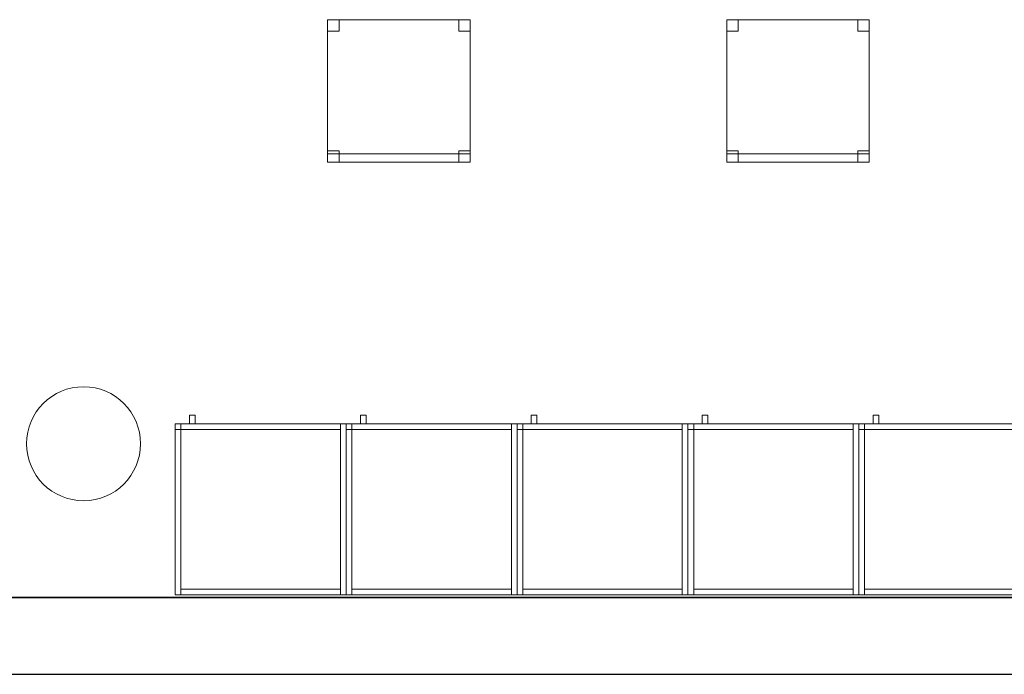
# Model space of a CAD drawing. Header units: metres. Extents: x 397.7 to 427.5, y 12.7 to 28.4.
# Tile 111 of 130: x 410.5 to 414, y 12.8 to 15.1. Entities that reach past the tile are written whole.
import ezdxf

# ---------------------------------------------------------------- set-up
doc = ezdxf.new("R2010")
doc.units = ezdxf.units.M
doc.layers.add('01_SUELOS', color=7, linetype='Continuous', lineweight=25, true_color=0x007f00)
for name, color, linetype, lineweight in [('02_MOBILIARIO', 7, 'Continuous', 18), ('A-COLS-____-MCUT', 7, 'Continuous', 18), ('A-COLS-____-OTLN', 7, 'Continuous', 18), ('A-DETL-____-MBND', 7, 'Continuous', 18), ('A-WALL-____-MCUT', 7, 'Continuous', 25), ('A-WALL-____-OTLN', 7, 'Continuous', 25), ('Mobiliario', 7, 'Continuous', 18)]:
    doc.layers.add(name, color=color, linetype=linetype, lineweight=lineweight)

# ---------------------------------------------------------------- blocks, each defined once
blk = doc.blocks.new('Family - Armai 60x60x60_P4-153679-07_CLI_AIRE_P4')
at = {"layer": 'A-DETL-____-MBND', "color": 253, "true_color": 0xaaaaaa}
for p, q in [((0.05, 0.6), (0.05, 0.63)), ((0.05, 0.63), (0.07, 0.63)), ((0.05, 0.6), (0.05, 0.63)), ((0.07, 0.63), (0.05, 0.63)), ((0.07, 0.63), (0.07, 0.6)), ((0.07, 0.6), (0.07, 0.63)), ((0, 0.6), (0.6, 0.6)), ((0.6, 0.6), (0, 0.6)), ((0, 0), (0, 0.6)), ((0, 0.6), (0, 0)), ((0, 0.58), (0, 0.6)), ((0, 0.6), (0, 0.58)), ((0, 0.6), (0.02, 0.6)), ((0.02, 0.6), (0, 0.6)), ((0, 0.6), (0.02, 0.6)), ((0.02, 0.6), (0, 0.6)), ((0, 0), (0, 0.6)), ((0, 0.6), (0, 0)), ((0, 0.6), (0.6, 0.6)), ((0.6, 0.6), (0, 0.6)), ((0, 0), (0, 0.6)), ((0, 0.6), (0, 0)), ((0.02, 0.6), (0.02, 0.58)), ((0.02, 0.6), (0.02, 0.58)), ((0.02, 0.6), (0.02, 0)), ((0.02, 0), (0.02, 0.6)), ((0.02, 0.58), (0.02, 0.6)), ((0.02, 0.6), (0.58, 0.6)), ((0.02, 0.58), (0.02, 0.6)), ((0.58, 0.6), (0.02, 0.6)), ((0.07, 0.6), (0.05, 0.6)), ((0.05, 0.6), (0.07, 0.6)), ((0.58, 0.6), (0.6, 0.6)), ((0.6, 0.6), (0.58, 0.6)), ((0.58, 0), (0.58, 0.6)), ((0.58, 0.6), (0.58, 0)), ((0.58, 0.6), (0.58, 0.58)), ((0.58, 0.58), (0.58, 0.6)), ((0.6, 0.6), (0.6, 0)), ((0.6, 0), (0.6, 0.6)), ((0.6, 0.6), (0.6, 0)), ((0.6, 0), (0.6, 0.6)), ((0.6, 0.6), (0.6, 0)), ((0.6, 0), (0.6, 0.6)), ((0.02, 0.58), (0, 0.58)), ((0, 0.58), (0.02, 0.58)), ((0.58, 0.58), (0.02, 0.58)), ((0.02, 0.58), (0.58, 0.58)), ((0.6, 0), (0, 0)), ((0, 0), (0.6, 0)), ((0.02, 0), (0, 0)), ((0.02, 0), (0, 0)), ((0.6, 0), (0, 0)), ((0, 0), (0.6, 0)), ((0.02, 0), (0.02, 0.02)), ((0.02, 0.02), (0.58, 0.02)), ((0.02, 0), (0.02, 0.02)), ((0.58, 0.02), (0.02, 0.02)), ((0.58, 0), (0.02, 0)), ((0.02, 0), (0.58, 0)), ((0.58, 0.02), (0.58, 0)), ((0.58, 0), (0.58, 0.02)), ((0.6, 0), (0.58, 0)), ((0.6, 0), (0.58, 0))]:
    blk.add_line(p, q, dxfattribs=at)
blk = doc.blocks.new('Family - Armai 60x60x60_P4-153709-07_CLI_AIRE_P4')
at = {"layer": '02_MOBILIARIO', "color": 253, "true_color": 0xaaaaaa}
for p, q in [((0.02, 0.6), (0, 0.6)), ((0, 0), (0, 0.6)), ((0, 0.6), (0.6, 0.6)), ((0.6, 0.6), (0, 0.6)), ((0, 0), (0, 0.6)), ((0, 0.6), (0, 0)), ((0, 0.6), (0, 0.58)), ((0, 0.6), (0.02, 0.6)), ((0.02, 0.6), (0.02, 0)), ((0.02, 0.58), (0.02, 0.6)), ((0.02, 0.6), (0.58, 0.6)), ((0.02, 0.6), (0.02, 0.58)), ((0.58, 0.58), (0.58, 0.6)), ((0.6, 0.6), (0.58, 0.6)), ((0.58, 0), (0.58, 0.6)), ((0.6, 0.6), (0.6, 0)), ((0.6, 0), (0.6, 0.6)), ((0.6, 0.6), (0.6, 0)), ((0.02, 0.58), (0, 0.58)), ((0.58, 0.58), (0.02, 0.58)), ((0.02, 0), (0, 0)), ((0.6, 0), (0, 0)), ((0, 0), (0.6, 0)), ((0.02, 0), (0.02, 0.02)), ((0.02, 0.02), (0.58, 0.02)), ((0.58, 0), (0.02, 0)), ((0.58, 0), (0.58, 0.02)), ((0.6, 0), (0.58, 0))]:
    blk.add_line(p, q, dxfattribs=at)
at = {"layer": 'Mobiliario', "color": 253, "true_color": 0xaaaaaa}
for p, q in [((0.02, 0.6), (0, 0.6)), ((0, 0.6), (0, 0)), ((0, 0.6), (0, 0.58)), ((0.02, 0.6), (0, 0.6)), ((0.02, 0), (0.02, 0.6)), ((0.58, 0.6), (0.02, 0.6)), ((0.02, 0.6), (0.02, 0.58)), ((0.02, 0.58), (0.02, 0.6)), ((0.58, 0.58), (0.58, 0.6)), ((0.6, 0.6), (0.58, 0.6)), ((0.58, 0.6), (0.58, 0)), ((0.6, 0), (0.6, 0.6)), ((0, 0.58), (0.02, 0.58)), ((0.02, 0.58), (0.58, 0.58)), ((0, 0), (0.02, 0)), ((0.58, 0.02), (0.02, 0.02)), ((0.02, 0.02), (0.02, 0)), ((0.02, 0), (0.58, 0)), ((0.58, 0), (0.58, 0.02)), ((0.58, 0), (0.6, 0))]:
    blk.add_line(p, q, dxfattribs=at)
blk = doc.blocks.new('Family - Armai 60x60x60_P4-153765-07_CLI_AIRE_P4')
at = {"layer": 'A-DETL-____-MBND', "color": 253, "true_color": 0xaaaaaa}
for p, q in [((0.05, 0.6), (0.05, 0.63)), ((0.05, 0.63), (0.07, 0.63)), ((0.05, 0.6), (0.05, 0.63)), ((0.07, 0.63), (0.05, 0.63)), ((0.07, 0.63), (0.07, 0.6)), ((0.07, 0.6), (0.07, 0.63)), ((0, 0.58), (0, 0.6)), ((0, 0.6), (0, 0.58)), ((0, 0.6), (0.02, 0.6)), ((0.02, 0.6), (0, 0.6)), ((0, 0.6), (0.6, 0.6)), ((0.6, 0.6), (0, 0.6)), ((0, 0), (0, 0.6)), ((0, 0.6), (0, 0)), ((0, 0.6), (0.6, 0.6)), ((0.6, 0.6), (0, 0.6)), ((0, 0), (0, 0.6)), ((0, 0.6), (0, 0)), ((0, 0.6), (0.02, 0.6)), ((0.02, 0.6), (0, 0.6)), ((0, 0), (0, 0.6)), ((0, 0.6), (0, 0)), ((0.02, 0.6), (0.02, 0.58)), ((0.02, 0.6), (0.02, 0.58)), ((0.02, 0.58), (0.02, 0.6)), ((0.02, 0.6), (0.58, 0.6)), ((0.02, 0.58), (0.02, 0.6)), ((0.58, 0.6), (0.02, 0.6)), ((0.02, 0.6), (0.02, 0)), ((0.02, 0), (0.02, 0.6)), ((0.07, 0.6), (0.05, 0.6)), ((0.05, 0.6), (0.07, 0.6)), ((0.58, 0.6), (0.58, 0.58)), ((0.58, 0.58), (0.58, 0.6)), ((0.58, 0.6), (0.6, 0.6)), ((0.6, 0.6), (0.58, 0.6)), ((0.58, 0), (0.58, 0.6)), ((0.58, 0.6), (0.58, 0)), ((0.6, 0.6), (0.6, 0)), ((0.6, 0), (0.6, 0.6)), ((0.6, 0.6), (0.6, 0)), ((0.6, 0), (0.6, 0.6)), ((0.6, 0.6), (0.6, 0)), ((0.6, 0), (0.6, 0.6)), ((0.02, 0.58), (0, 0.58)), ((0, 0.58), (0.02, 0.58)), ((0.58, 0.58), (0.02, 0.58)), ((0.02, 0.58), (0.58, 0.58)), ((0.6, 0), (0, 0)), ((0, 0), (0.6, 0)), ((0.6, 0), (0, 0)), ((0, 0), (0.6, 0)), ((0.02, 0), (0, 0)), ((0.02, 0), (0, 0)), ((0.02, 0), (0.02, 0.02)), ((0.02, 0.02), (0.58, 0.02)), ((0.02, 0), (0.02, 0.02)), ((0.58, 0.02), (0.02, 0.02)), ((0.58, 0), (0.02, 0)), ((0.02, 0), (0.58, 0)), ((0.58, 0.02), (0.58, 0)), ((0.58, 0), (0.58, 0.02)), ((0.6, 0), (0.58, 0)), ((0.6, 0), (0.58, 0))]:
    blk.add_line(p, q, dxfattribs=at)
blk = doc.blocks.new('Family - Armai 60x60x60_P4-153866-07_CLI_AIRE_P4')
at = {"layer": 'A-DETL-____-MBND', "color": 253, "true_color": 0xaaaaaa}
for p, q in [((0.05, 0.6), (0.05, 0.63)), ((0.05, 0.63), (0.07, 0.63)), ((0.05, 0.6), (0.05, 0.63)), ((0.07, 0.63), (0.05, 0.63)), ((0.07, 0.63), (0.07, 0.6)), ((0.07, 0.6), (0.07, 0.63)), ((0, 0.58), (0, 0.6)), ((0, 0.6), (0, 0.58)), ((0, 0.6), (0.02, 0.6)), ((0.02, 0.6), (0, 0.6)), ((0, 0.6), (0.6, 0.6)), ((0.6, 0.6), (0, 0.6)), ((0, 0), (0, 0.6)), ((0, 0.6), (0, 0)), ((0, 0.6), (0.02, 0.6)), ((0.02, 0.6), (0, 0.6)), ((0, 0), (0, 0.6)), ((0, 0.6), (0, 0)), ((0, 0.6), (0.6, 0.6)), ((0.6, 0.6), (0, 0.6)), ((0, 0), (0, 0.6)), ((0, 0.6), (0, 0)), ((0.02, 0.6), (0.02, 0.58)), ((0.02, 0.6), (0.02, 0.58)), ((0.02, 0.6), (0.02, 0)), ((0.02, 0), (0.02, 0.6)), ((0.02, 0.58), (0.02, 0.6)), ((0.02, 0.6), (0.58, 0.6)), ((0.02, 0.58), (0.02, 0.6)), ((0.58, 0.6), (0.02, 0.6)), ((0.07, 0.6), (0.05, 0.6)), ((0.05, 0.6), (0.07, 0.6)), ((0.58, 0.6), (0.6, 0.6)), ((0.6, 0.6), (0.58, 0.6)), ((0.58, 0), (0.58, 0.6)), ((0.58, 0.6), (0.58, 0)), ((0.58, 0.6), (0.58, 0.58)), ((0.58, 0.58), (0.58, 0.6)), ((0.6, 0.6), (0.6, 0)), ((0.6, 0), (0.6, 0.6)), ((0.6, 0.6), (0.6, 0)), ((0.6, 0), (0.6, 0.6)), ((0.6, 0.6), (0.6, 0)), ((0.6, 0), (0.6, 0.6)), ((0.02, 0.58), (0, 0.58)), ((0, 0.58), (0.02, 0.58)), ((0.58, 0.58), (0.02, 0.58)), ((0.02, 0.58), (0.58, 0.58)), ((0.6, 0), (0, 0)), ((0, 0), (0.6, 0)), ((0.02, 0), (0, 0)), ((0.02, 0), (0, 0)), ((0.6, 0), (0, 0)), ((0, 0), (0.6, 0)), ((0.02, 0), (0.02, 0.02)), ((0.02, 0.02), (0.58, 0.02)), ((0.02, 0), (0.02, 0.02)), ((0.58, 0.02), (0.02, 0.02)), ((0.58, 0), (0.02, 0)), ((0.02, 0), (0.58, 0)), ((0.58, 0.02), (0.58, 0)), ((0.58, 0), (0.58, 0.02)), ((0.6, 0), (0.58, 0)), ((0.6, 0), (0.58, 0))]:
    blk.add_line(p, q, dxfattribs=at)
blk = doc.blocks.new('Family - Armai 60x60x60_P4-153935-07_CLI_AIRE_P4')
at = {"layer": '02_MOBILIARIO', "color": 253, "true_color": 0xaaaaaa}
for p, q in [((0, 0.6), (0.6, 0.6)), ((0.6, 0.6), (0, 0.6)), ((0, 0), (0, 0.6)), ((0, 0.6), (0, 0)), ((0, 0.6), (0, 0.58)), ((0, 0.6), (0.02, 0.6)), ((0.02, 0.6), (0, 0.6)), ((0, 0), (0, 0.6)), ((0.02, 0.6), (0.02, 0.58)), ((0.02, 0.6), (0.02, 0)), ((0.02, 0.58), (0.02, 0.6)), ((0.02, 0.6), (0.58, 0.6)), ((0.6, 0.6), (0.58, 0.6)), ((0.58, 0), (0.58, 0.6)), ((0.58, 0.58), (0.58, 0.6)), ((0.6, 0.6), (0.6, 0)), ((0.6, 0), (0.6, 0.6)), ((0.6, 0.6), (0.6, 0)), ((0.02, 0.58), (0, 0.58)), ((0.58, 0.58), (0.02, 0.58)), ((0.6, 0), (0, 0)), ((0, 0), (0.6, 0)), ((0.02, 0), (0, 0)), ((0.02, 0), (0.02, 0.02)), ((0.02, 0.02), (0.58, 0.02)), ((0.58, 0), (0.02, 0)), ((0.58, 0), (0.58, 0.02)), ((0.6, 0), (0.58, 0))]:
    blk.add_line(p, q, dxfattribs=at)
at = {"layer": 'Mobiliario', "color": 253, "true_color": 0xaaaaaa}
for p, q in [((0, 0.6), (0, 0.58)), ((0.02, 0.6), (0, 0.6)), ((0.02, 0.6), (0, 0.6)), ((0, 0.6), (0, 0)), ((0.02, 0.58), (0.02, 0.6)), ((0.02, 0), (0.02, 0.6)), ((0.58, 0.6), (0.02, 0.6)), ((0.02, 0.6), (0.02, 0.58)), ((0.6, 0.6), (0.58, 0.6)), ((0.58, 0.6), (0.58, 0)), ((0.58, 0.58), (0.58, 0.6)), ((0.6, 0), (0.6, 0.6)), ((0, 0.58), (0.02, 0.58)), ((0.02, 0.58), (0.58, 0.58)), ((0, 0), (0.02, 0)), ((0.58, 0.02), (0.02, 0.02)), ((0.02, 0.02), (0.02, 0)), ((0.02, 0), (0.58, 0)), ((0.58, 0), (0.58, 0.02)), ((0.58, 0), (0.6, 0))]:
    blk.add_line(p, q, dxfattribs=at)
blk = doc.blocks.new('Family - Cadira d_Oficina_P4-154066-07_CLI_AIRE_P4')
at = {"layer": 'A-DETL-____-MBND', "color": 253, "true_color": 0xaaaaaa}
for p, q in [((0, 0.46), (0, 0.5)), ((0, 0.5), (0.04, 0.5)), ((0.04, 0.5), (0, 0.5)), ((0, 0.5), (0, 0.46)), ((0, 0.5), (0.5, 0.5)), ((0, 0), (0, 0.5)), ((0.5, 0.5), (0, 0.5)), ((0, 0.5), (0, 0)), ((0.04, 0.5), (0.04, 0.46)), ((0.04, 0.46), (0.04, 0.5)), ((0.46, 0.46), (0.46, 0.5)), ((0.46, 0.5), (0.5, 0.5)), ((0.5, 0.5), (0.46, 0.5)), ((0.46, 0.5), (0.46, 0.46)), ((0.5, 0.5), (0.5, 0.46)), ((0.5, 0.46), (0.5, 0.5)), ((0.5, 0.5), (0.5, 0)), ((0.5, 0), (0.5, 0.5)), ((0.04, 0.46), (0, 0.46)), ((0, 0.46), (0.04, 0.46)), ((0.5, 0.46), (0.46, 0.46)), ((0.46, 0.46), (0.5, 0.46)), ((0, 0), (0, 0.04)), ((0, 0.04), (0.04, 0.04)), ((0.04, 0.04), (0, 0.04)), ((0, 0.04), (0, 0)), ((0.04, 0.04), (0.04, 0)), ((0.04, 0), (0.04, 0.04)), ((0.46, 0), (0.46, 0.04)), ((0.46, 0.04), (0.5, 0.04)), ((0.5, 0.04), (0.46, 0.04)), ((0.46, 0.04), (0.46, 0)), ((0.5, 0.04), (0.5, 0)), ((0.5, 0), (0.5, 0.04)), ((0, 0), (0, 0.03)), ((0, 0.03), (0.5, 0.03)), ((0.5, 0.03), (0, 0.03)), ((0, 0.03), (0, 0)), ((0.04, 0), (0, 0)), ((0, 0), (0.04, 0)), ((0, 0), (0.5, 0)), ((0.5, 0), (0, 0)), ((0.5, 0), (0.46, 0)), ((0.5, 0.03), (0.5, 0)), ((0.5, 0), (0.5, 0.03)), ((0.5, 0), (0, 0)), ((0, 0), (0.5, 0)), ((0.46, 0), (0.5, 0))]:
    blk.add_line(p, q, dxfattribs=at)
blk = doc.blocks.new('Family - Armai 60x60x60_P4-154091-07_CLI_AIRE_P4')
at = {"layer": 'A-DETL-____-MBND', "color": 253, "true_color": 0xaaaaaa}
for p, q in [((0.05, 0.6), (0.05, 0.63)), ((0.05, 0.63), (0.07, 0.63)), ((0.05, 0.6), (0.05, 0.63)), ((0.07, 0.63), (0.05, 0.63)), ((0.07, 0.63), (0.07, 0.6)), ((0.07, 0.6), (0.07, 0.63)), ((0, 0.6), (0.02, 0.6)), ((0.02, 0.6), (0, 0.6)), ((0, 0), (0, 0.6)), ((0, 0.6), (0, 0)), ((0, 0.6), (0.6, 0.6)), ((0.6, 0.6), (0, 0.6)), ((0, 0), (0, 0.6)), ((0, 0.6), (0, 0)), ((0, 0.58), (0, 0.6)), ((0, 0.6), (0, 0.58)), ((0, 0.6), (0.02, 0.6)), ((0.02, 0.6), (0, 0.6)), ((0, 0.6), (0.6, 0.6)), ((0.6, 0.6), (0, 0.6)), ((0, 0), (0, 0.6)), ((0, 0.6), (0, 0)), ((0.02, 0.6), (0.02, 0)), ((0.02, 0), (0.02, 0.6)), ((0.02, 0.6), (0.02, 0.58)), ((0.02, 0.6), (0.02, 0.58)), ((0.02, 0.58), (0.02, 0.6)), ((0.02, 0.6), (0.58, 0.6)), ((0.02, 0.58), (0.02, 0.6)), ((0.58, 0.6), (0.02, 0.6)), ((0.07, 0.6), (0.05, 0.6)), ((0.05, 0.6), (0.07, 0.6)), ((0.58, 0.6), (0.6, 0.6)), ((0.6, 0.6), (0.58, 0.6)), ((0.58, 0), (0.58, 0.6)), ((0.58, 0.6), (0.58, 0)), ((0.58, 0.6), (0.58, 0.58)), ((0.58, 0.58), (0.58, 0.6)), ((0.6, 0.6), (0.6, 0)), ((0.6, 0), (0.6, 0.6)), ((0.6, 0.6), (0.6, 0)), ((0.6, 0), (0.6, 0.6)), ((0.6, 0.6), (0.6, 0)), ((0.6, 0), (0.6, 0.6)), ((0.02, 0.58), (0, 0.58)), ((0, 0.58), (0.02, 0.58)), ((0.58, 0.58), (0.02, 0.58)), ((0.02, 0.58), (0.58, 0.58)), ((0.02, 0), (0, 0)), ((0.02, 0), (0, 0)), ((0.6, 0), (0, 0)), ((0, 0), (0.6, 0)), ((0.6, 0), (0, 0)), ((0, 0), (0.6, 0)), ((0.02, 0), (0.02, 0.02)), ((0.02, 0.02), (0.58, 0.02)), ((0.02, 0), (0.02, 0.02)), ((0.58, 0.02), (0.02, 0.02)), ((0.58, 0), (0.02, 0)), ((0.02, 0), (0.58, 0)), ((0.58, 0.02), (0.58, 0)), ((0.58, 0), (0.58, 0.02)), ((0.6, 0), (0.58, 0)), ((0.6, 0), (0.58, 0))]:
    blk.add_line(p, q, dxfattribs=at)
blk = doc.blocks.new('Family - Armai 60x60x60_P4-154186-07_CLI_AIRE_P4')
at = {"layer": 'A-DETL-____-MBND', "color": 253, "true_color": 0xaaaaaa}
for p, q in [((0.05, 0.6), (0.05, 0.63)), ((0.05, 0.63), (0.07, 0.63)), ((0.05, 0.6), (0.05, 0.63)), ((0.07, 0.63), (0.05, 0.63)), ((0.07, 0.63), (0.07, 0.6)), ((0.07, 0.6), (0.07, 0.63)), ((0, 0.6), (0.6, 0.6)), ((0.6, 0.6), (0, 0.6)), ((0, 0), (0, 0.6)), ((0, 0.6), (0, 0)), ((0, 0.58), (0, 0.6)), ((0, 0.6), (0, 0.58)), ((0, 0.6), (0.02, 0.6)), ((0.02, 0.6), (0, 0.6)), ((0, 0.6), (0.6, 0.6)), ((0.6, 0.6), (0, 0.6)), ((0, 0), (0, 0.6)), ((0, 0.6), (0, 0)), ((0, 0.6), (0.02, 0.6)), ((0.02, 0.6), (0, 0.6)), ((0, 0), (0, 0.6)), ((0, 0.6), (0, 0)), ((0.02, 0.58), (0.02, 0.6)), ((0.02, 0.6), (0.58, 0.6)), ((0.02, 0.58), (0.02, 0.6)), ((0.58, 0.6), (0.02, 0.6)), ((0.02, 0.6), (0.02, 0.58)), ((0.02, 0.6), (0.02, 0.58)), ((0.02, 0.6), (0.02, 0)), ((0.02, 0), (0.02, 0.6)), ((0.07, 0.6), (0.05, 0.6)), ((0.05, 0.6), (0.07, 0.6)), ((0.58, 0.6), (0.58, 0.58)), ((0.58, 0.58), (0.58, 0.6)), ((0.58, 0.6), (0.6, 0.6)), ((0.6, 0.6), (0.58, 0.6)), ((0.58, 0), (0.58, 0.6)), ((0.58, 0.6), (0.58, 0)), ((0.6, 0.6), (0.6, 0)), ((0.6, 0), (0.6, 0.6)), ((0.6, 0.6), (0.6, 0)), ((0.6, 0), (0.6, 0.6)), ((0.6, 0.6), (0.6, 0)), ((0.6, 0), (0.6, 0.6)), ((0.02, 0.58), (0, 0.58)), ((0, 0.58), (0.02, 0.58)), ((0.58, 0.58), (0.02, 0.58)), ((0.02, 0.58), (0.58, 0.58)), ((0.6, 0), (0, 0)), ((0, 0), (0.6, 0)), ((0.6, 0), (0, 0)), ((0, 0), (0.6, 0)), ((0.02, 0), (0, 0)), ((0.02, 0), (0, 0)), ((0.02, 0), (0.02, 0.02)), ((0.02, 0.02), (0.58, 0.02)), ((0.02, 0), (0.02, 0.02)), ((0.58, 0.02), (0.02, 0.02)), ((0.58, 0), (0.02, 0)), ((0.02, 0), (0.58, 0)), ((0.58, 0.02), (0.58, 0)), ((0.58, 0), (0.58, 0.02)), ((0.6, 0), (0.58, 0)), ((0.6, 0), (0.58, 0))]:
    blk.add_line(p, q, dxfattribs=at)
blk = doc.blocks.new('Family - Armai 60x60x60_P4-154188-07_CLI_AIRE_P4')
at = {"layer": '02_MOBILIARIO', "color": 253, "true_color": 0xaaaaaa}
for p, q in [((0.02, 0.6), (0, 0.6)), ((0, 0), (0, 0.6)), ((0, 0.6), (0, 0.58)), ((0, 0.6), (0.02, 0.6)), ((0, 0.6), (0.6, 0.6)), ((0.6, 0.6), (0, 0.6)), ((0, 0), (0, 0.6)), ((0, 0.6), (0, 0)), ((0.02, 0.58), (0.02, 0.6)), ((0.02, 0.6), (0.58, 0.6)), ((0.02, 0.6), (0.02, 0)), ((0.02, 0.6), (0.02, 0.58)), ((0.58, 0.58), (0.58, 0.6)), ((0.6, 0.6), (0.58, 0.6)), ((0.58, 0), (0.58, 0.6)), ((0.6, 0.6), (0.6, 0)), ((0.6, 0), (0.6, 0.6)), ((0.6, 0.6), (0.6, 0)), ((0.02, 0.58), (0, 0.58)), ((0.58, 0.58), (0.02, 0.58)), ((0.02, 0), (0, 0)), ((0.6, 0), (0, 0)), ((0, 0), (0.6, 0)), ((0.02, 0), (0.02, 0.02)), ((0.02, 0.02), (0.58, 0.02)), ((0.58, 0), (0.02, 0)), ((0.58, 0), (0.58, 0.02)), ((0.6, 0), (0.58, 0))]:
    blk.add_line(p, q, dxfattribs=at)
at = {"layer": 'Mobiliario', "color": 253, "true_color": 0xaaaaaa}
for p, q in [((0.02, 0.6), (0, 0.6)), ((0, 0.6), (0, 0)), ((0, 0.6), (0, 0.58)), ((0.02, 0.6), (0, 0.6)), ((0.58, 0.6), (0.02, 0.6)), ((0.02, 0.6), (0.02, 0.58)), ((0.02, 0), (0.02, 0.6)), ((0.02, 0.58), (0.02, 0.6)), ((0.58, 0.58), (0.58, 0.6)), ((0.6, 0.6), (0.58, 0.6)), ((0.58, 0.6), (0.58, 0)), ((0.6, 0), (0.6, 0.6)), ((0, 0.58), (0.02, 0.58)), ((0.02, 0.58), (0.58, 0.58)), ((0, 0), (0.02, 0)), ((0.58, 0.02), (0.02, 0.02)), ((0.02, 0.02), (0.02, 0)), ((0.02, 0), (0.58, 0)), ((0.58, 0), (0.58, 0.02)), ((0.58, 0), (0.6, 0))]:
    blk.add_line(p, q, dxfattribs=at)
blk = doc.blocks.new('Family - Mur P4-154190-07_CLI_AIRE_P4')
at = {"layer": 'A-WALL-____-MCUT', "color": 253, "true_color": 0xaaaaaa}
for p, q in [((25.4717, 0.27), (0.0535, 0.27)), ((0, 0), (25.4157, 0))]:
    blk.add_line(p, q, dxfattribs=at)
at = {"layer": 'A-WALL-____-OTLN', "color": 253, "true_color": 0xaaaaaa}
for p, q in [((25.4717, 0.27), (0.0535, 0.27)), ((0, 0), (25.4157, 0))]:
    blk.add_line(p, q, dxfattribs=at)
at = {"layer": 'A-WALL-____-OTLN', "color": 253, "lineweight": 18, "true_color": 0xaaaaaa}
blk.add_line((0, 0), (25.4157, 0), dxfattribs=at)
blk = doc.blocks.new('Family - Armai 60x60x60_P4-154209-07_CLI_AIRE_P4')
at = {"layer": 'A-DETL-____-MBND', "color": 253, "true_color": 0xaaaaaa}
for p, q in [((0.05, 0.6), (0.05, 0.63)), ((0.05, 0.63), (0.07, 0.63)), ((0.05, 0.6), (0.05, 0.63)), ((0.07, 0.63), (0.05, 0.63)), ((0.07, 0.63), (0.07, 0.6)), ((0.07, 0.6), (0.07, 0.63)), ((0, 0.58), (0, 0.6)), ((0, 0.6), (0, 0.58)), ((0, 0.6), (0.02, 0.6)), ((0.02, 0.6), (0, 0.6)), ((0, 0.6), (0.6, 0.6)), ((0.6, 0.6), (0, 0.6)), ((0, 0), (0, 0.6)), ((0, 0.6), (0, 0)), ((0, 0.6), (0.02, 0.6)), ((0.02, 0.6), (0, 0.6)), ((0, 0), (0, 0.6)), ((0, 0.6), (0, 0)), ((0, 0.6), (0.6, 0.6)), ((0.6, 0.6), (0, 0.6)), ((0, 0), (0, 0.6)), ((0, 0.6), (0, 0)), ((0.02, 0.58), (0.02, 0.6)), ((0.02, 0.6), (0.58, 0.6)), ((0.02, 0.58), (0.02, 0.6)), ((0.58, 0.6), (0.02, 0.6)), ((0.02, 0.6), (0.02, 0.58)), ((0.02, 0.6), (0.02, 0.58)), ((0.02, 0.6), (0.02, 0)), ((0.02, 0), (0.02, 0.6)), ((0.07, 0.6), (0.05, 0.6)), ((0.05, 0.6), (0.07, 0.6)), ((0.58, 0.6), (0.58, 0.58)), ((0.58, 0.58), (0.58, 0.6)), ((0.58, 0.6), (0.6, 0.6)), ((0.6, 0.6), (0.58, 0.6)), ((0.58, 0), (0.58, 0.6)), ((0.58, 0.6), (0.58, 0)), ((0.6, 0.6), (0.6, 0)), ((0.6, 0), (0.6, 0.6)), ((0.6, 0.6), (0.6, 0)), ((0.6, 0), (0.6, 0.6)), ((0.6, 0.6), (0.6, 0)), ((0.6, 0), (0.6, 0.6)), ((0.02, 0.58), (0, 0.58)), ((0, 0.58), (0.02, 0.58)), ((0.58, 0.58), (0.02, 0.58)), ((0.02, 0.58), (0.58, 0.58)), ((0.6, 0), (0, 0)), ((0, 0), (0.6, 0)), ((0.02, 0), (0, 0)), ((0.02, 0), (0, 0)), ((0.6, 0), (0, 0)), ((0, 0), (0.6, 0)), ((0.02, 0), (0.02, 0.02)), ((0.02, 0.02), (0.58, 0.02)), ((0.02, 0), (0.02, 0.02)), ((0.58, 0.02), (0.02, 0.02)), ((0.58, 0), (0.02, 0)), ((0.02, 0), (0.58, 0)), ((0.58, 0.02), (0.58, 0)), ((0.58, 0), (0.58, 0.02)), ((0.6, 0), (0.58, 0)), ((0.6, 0), (0.58, 0))]:
    blk.add_line(p, q, dxfattribs=at)
blk = doc.blocks.new('Family - Armai 60x60x60_P4-154262-07_CLI_AIRE_P4')
at = {"layer": '02_MOBILIARIO', "color": 253, "true_color": 0xaaaaaa}
for p, q in [((0, 0.6), (0.6, 0.6)), ((0.6, 0.6), (0, 0.6)), ((0, 0), (0, 0.6)), ((0, 0.6), (0, 0)), ((0, 0.6), (0, 0.58)), ((0, 0.6), (0.02, 0.6)), ((0.02, 0.6), (0, 0.6)), ((0, 0), (0, 0.6)), ((0.02, 0.6), (0.02, 0.58)), ((0.02, 0.6), (0.02, 0)), ((0.02, 0.58), (0.02, 0.6)), ((0.02, 0.6), (0.58, 0.6)), ((0.6, 0.6), (0.58, 0.6)), ((0.58, 0), (0.58, 0.6)), ((0.58, 0.58), (0.58, 0.6)), ((0.6, 0.6), (0.6, 0)), ((0.6, 0), (0.6, 0.6)), ((0.6, 0.6), (0.6, 0)), ((0.02, 0.58), (0, 0.58)), ((0.58, 0.58), (0.02, 0.58)), ((0.6, 0), (0, 0)), ((0, 0), (0.6, 0)), ((0.02, 0), (0, 0)), ((0.02, 0), (0.02, 0.02)), ((0.02, 0.02), (0.58, 0.02)), ((0.58, 0), (0.02, 0)), ((0.58, 0), (0.58, 0.02)), ((0.6, 0), (0.58, 0))]:
    blk.add_line(p, q, dxfattribs=at)
at = {"layer": 'Mobiliario', "color": 253, "true_color": 0xaaaaaa}
for p, q in [((0, 0.6), (0, 0.58)), ((0.02, 0.6), (0, 0.6)), ((0.02, 0.6), (0, 0.6)), ((0, 0.6), (0, 0)), ((0.02, 0.58), (0.02, 0.6)), ((0.02, 0), (0.02, 0.6)), ((0.58, 0.6), (0.02, 0.6)), ((0.02, 0.6), (0.02, 0.58)), ((0.6, 0.6), (0.58, 0.6)), ((0.58, 0.6), (0.58, 0)), ((0.58, 0.58), (0.58, 0.6)), ((0.6, 0), (0.6, 0.6)), ((0, 0.58), (0.02, 0.58)), ((0.02, 0.58), (0.58, 0.58)), ((0, 0), (0.02, 0)), ((0.58, 0.02), (0.02, 0.02)), ((0.02, 0.02), (0.02, 0)), ((0.02, 0), (0.58, 0)), ((0.58, 0), (0.58, 0.02)), ((0.58, 0), (0.6, 0))]:
    blk.add_line(p, q, dxfattribs=at)
blk = doc.blocks.new('Family - Armai 60x60x60_P4-154296-07_CLI_AIRE_P4')
at = {"layer": 'A-DETL-____-MBND', "color": 253, "true_color": 0xaaaaaa}
for p, q in [((0.05, 0.6), (0.05, 0.63)), ((0.05, 0.63), (0.07, 0.63)), ((0.05, 0.6), (0.05, 0.63)), ((0.07, 0.63), (0.05, 0.63)), ((0.07, 0.63), (0.07, 0.6)), ((0.07, 0.6), (0.07, 0.63)), ((0, 0.58), (0, 0.6)), ((0, 0.6), (0, 0.58)), ((0, 0.6), (0.02, 0.6)), ((0.02, 0.6), (0, 0.6)), ((0, 0.6), (0.6, 0.6)), ((0.6, 0.6), (0, 0.6)), ((0, 0), (0, 0.6)), ((0, 0.6), (0, 0)), ((0, 0.6), (0.6, 0.6)), ((0.6, 0.6), (0, 0.6)), ((0, 0), (0, 0.6)), ((0, 0.6), (0, 0)), ((0, 0.6), (0.02, 0.6)), ((0.02, 0.6), (0, 0.6)), ((0, 0), (0, 0.6)), ((0, 0.6), (0, 0)), ((0.02, 0.6), (0.02, 0.58)), ((0.02, 0.6), (0.02, 0.58)), ((0.02, 0.58), (0.02, 0.6)), ((0.02, 0.6), (0.58, 0.6)), ((0.02, 0.58), (0.02, 0.6)), ((0.58, 0.6), (0.02, 0.6)), ((0.02, 0.6), (0.02, 0)), ((0.02, 0), (0.02, 0.6)), ((0.07, 0.6), (0.05, 0.6)), ((0.05, 0.6), (0.07, 0.6)), ((0.58, 0.6), (0.6, 0.6)), ((0.6, 0.6), (0.58, 0.6)), ((0.58, 0), (0.58, 0.6)), ((0.58, 0.6), (0.58, 0)), ((0.58, 0.6), (0.58, 0.58)), ((0.58, 0.58), (0.58, 0.6)), ((0.6, 0.6), (0.6, 0)), ((0.6, 0), (0.6, 0.6)), ((0.6, 0.6), (0.6, 0)), ((0.6, 0), (0.6, 0.6)), ((0.6, 0.6), (0.6, 0)), ((0.6, 0), (0.6, 0.6)), ((0.02, 0.58), (0, 0.58)), ((0, 0.58), (0.02, 0.58)), ((0.58, 0.58), (0.02, 0.58)), ((0.02, 0.58), (0.58, 0.58)), ((0.6, 0), (0, 0)), ((0, 0), (0.6, 0)), ((0.6, 0), (0, 0)), ((0, 0), (0.6, 0)), ((0.02, 0), (0, 0)), ((0.02, 0), (0, 0)), ((0.02, 0), (0.02, 0.02)), ((0.02, 0.02), (0.58, 0.02)), ((0.02, 0), (0.02, 0.02)), ((0.58, 0.02), (0.02, 0.02)), ((0.58, 0), (0.02, 0)), ((0.02, 0), (0.58, 0)), ((0.58, 0.02), (0.58, 0)), ((0.58, 0), (0.58, 0.02)), ((0.6, 0), (0.58, 0)), ((0.6, 0), (0.58, 0))]:
    blk.add_line(p, q, dxfattribs=at)
blk = doc.blocks.new('Family - Armai 60x60x60_P4-154304-07_CLI_AIRE_P4')
at = {"layer": 'A-DETL-____-MBND', "color": 253, "true_color": 0xaaaaaa}
for p, q in [((0.05, 0.6), (0.05, 0.63)), ((0.05, 0.63), (0.07, 0.63)), ((0.05, 0.6), (0.05, 0.63)), ((0.07, 0.63), (0.05, 0.63)), ((0.07, 0.63), (0.07, 0.6)), ((0.07, 0.6), (0.07, 0.63)), ((0, 0.6), (0.6, 0.6)), ((0.6, 0.6), (0, 0.6)), ((0, 0), (0, 0.6)), ((0, 0.6), (0, 0)), ((0, 0.6), (0.02, 0.6)), ((0.02, 0.6), (0, 0.6)), ((0, 0), (0, 0.6)), ((0, 0.6), (0, 0)), ((0, 0.6), (0.6, 0.6)), ((0.6, 0.6), (0, 0.6)), ((0, 0), (0, 0.6)), ((0, 0.6), (0, 0)), ((0, 0.58), (0, 0.6)), ((0, 0.6), (0, 0.58)), ((0, 0.6), (0.02, 0.6)), ((0.02, 0.6), (0, 0.6)), ((0.02, 0.6), (0.02, 0)), ((0.02, 0), (0.02, 0.6)), ((0.02, 0.58), (0.02, 0.6)), ((0.02, 0.6), (0.58, 0.6)), ((0.02, 0.58), (0.02, 0.6)), ((0.58, 0.6), (0.02, 0.6)), ((0.02, 0.6), (0.02, 0.58)), ((0.02, 0.6), (0.02, 0.58)), ((0.07, 0.6), (0.05, 0.6)), ((0.05, 0.6), (0.07, 0.6)), ((0.58, 0.6), (0.58, 0.58)), ((0.58, 0.58), (0.58, 0.6)), ((0.58, 0.6), (0.6, 0.6)), ((0.6, 0.6), (0.58, 0.6)), ((0.58, 0), (0.58, 0.6)), ((0.58, 0.6), (0.58, 0)), ((0.6, 0.6), (0.6, 0)), ((0.6, 0), (0.6, 0.6)), ((0.6, 0.6), (0.6, 0)), ((0.6, 0), (0.6, 0.6)), ((0.6, 0.6), (0.6, 0)), ((0.6, 0), (0.6, 0.6)), ((0.02, 0.58), (0, 0.58)), ((0, 0.58), (0.02, 0.58)), ((0.58, 0.58), (0.02, 0.58)), ((0.02, 0.58), (0.58, 0.58)), ((0.6, 0), (0, 0)), ((0, 0), (0.6, 0)), ((0.02, 0), (0, 0)), ((0.02, 0), (0, 0)), ((0.6, 0), (0, 0)), ((0, 0), (0.6, 0)), ((0.02, 0), (0.02, 0.02)), ((0.02, 0.02), (0.58, 0.02)), ((0.02, 0), (0.02, 0.02)), ((0.58, 0.02), (0.02, 0.02)), ((0.58, 0), (0.02, 0)), ((0.02, 0), (0.58, 0)), ((0.58, 0.02), (0.58, 0)), ((0.58, 0), (0.58, 0.02)), ((0.6, 0), (0.58, 0)), ((0.6, 0), (0.58, 0))]:
    blk.add_line(p, q, dxfattribs=at)
blk = doc.blocks.new('Family - Armai 60x60x60_P4-154326-07_CLI_AIRE_P4')
at = {"layer": '02_MOBILIARIO', "color": 253, "true_color": 0xaaaaaa}
for p, q in [((0, 0.6), (0.6, 0.6)), ((0.6, 0.6), (0, 0.6)), ((0, 0), (0, 0.6)), ((0, 0.6), (0, 0)), ((0, 0.6), (0, 0.58)), ((0, 0.6), (0.02, 0.6)), ((0.02, 0.6), (0, 0.6)), ((0, 0), (0, 0.6)), ((0.02, 0.6), (0.02, 0.58)), ((0.02, 0.6), (0.02, 0)), ((0.02, 0.58), (0.02, 0.6)), ((0.02, 0.6), (0.58, 0.6)), ((0.6, 0.6), (0.58, 0.6)), ((0.58, 0), (0.58, 0.6)), ((0.58, 0.58), (0.58, 0.6)), ((0.6, 0.6), (0.6, 0)), ((0.6, 0.6), (0.6, 0)), ((0.6, 0), (0.6, 0.6)), ((0.02, 0.58), (0, 0.58)), ((0.58, 0.58), (0.02, 0.58)), ((0.6, 0), (0, 0)), ((0, 0), (0.6, 0)), ((0.02, 0), (0, 0)), ((0.02, 0), (0.02, 0.02)), ((0.02, 0.02), (0.58, 0.02)), ((0.58, 0), (0.02, 0)), ((0.58, 0), (0.58, 0.02)), ((0.6, 0), (0.58, 0))]:
    blk.add_line(p, q, dxfattribs=at)
at = {"layer": 'Mobiliario', "color": 253, "true_color": 0xaaaaaa}
for p, q in [((0, 0.6), (0, 0.58)), ((0.02, 0.6), (0, 0.6)), ((0.02, 0.6), (0, 0.6)), ((0, 0.6), (0, 0)), ((0.02, 0.58), (0.02, 0.6)), ((0.02, 0), (0.02, 0.6)), ((0.58, 0.6), (0.02, 0.6)), ((0.02, 0.6), (0.02, 0.58)), ((0.6, 0.6), (0.58, 0.6)), ((0.58, 0.6), (0.58, 0)), ((0.58, 0.58), (0.58, 0.6)), ((0.6, 0), (0.6, 0.6)), ((0, 0.58), (0.02, 0.58)), ((0.02, 0.58), (0.58, 0.58)), ((0, 0), (0.02, 0)), ((0.58, 0.02), (0.02, 0.02)), ((0.02, 0.02), (0.02, 0)), ((0.02, 0), (0.58, 0)), ((0.58, 0), (0.58, 0.02)), ((0.58, 0), (0.6, 0))]:
    blk.add_line(p, q, dxfattribs=at)
blk = doc.blocks.new('Family - Cadira d_Oficina_P4-154408-07_CLI_AIRE_P4')
at = {"layer": 'A-DETL-____-MBND', "color": 253, "true_color": 0xaaaaaa}
for p, q in [((0, 0.5), (0.5, 0.5)), ((0, 0), (0, 0.5)), ((0.5, 0.5), (0, 0.5)), ((0, 0.5), (0, 0)), ((0, 0.46), (0, 0.5)), ((0, 0.5), (0.04, 0.5)), ((0.04, 0.5), (0, 0.5)), ((0, 0.5), (0, 0.46)), ((0.04, 0.5), (0.04, 0.46)), ((0.04, 0.46), (0.04, 0.5)), ((0.46, 0.46), (0.46, 0.5)), ((0.46, 0.5), (0.5, 0.5)), ((0.5, 0.5), (0.46, 0.5)), ((0.46, 0.5), (0.46, 0.46)), ((0.5, 0.5), (0.5, 0)), ((0.5, 0), (0.5, 0.5)), ((0.5, 0.5), (0.5, 0.46)), ((0.5, 0.46), (0.5, 0.5)), ((0.04, 0.46), (0, 0.46)), ((0, 0.46), (0.04, 0.46)), ((0.5, 0.46), (0.46, 0.46)), ((0.46, 0.46), (0.5, 0.46)), ((0, 0), (0, 0.04)), ((0, 0.04), (0.04, 0.04)), ((0.04, 0.04), (0, 0.04)), ((0, 0.04), (0, 0)), ((0.04, 0.04), (0.04, 0)), ((0.04, 0), (0.04, 0.04)), ((0.46, 0), (0.46, 0.04)), ((0.46, 0.04), (0.5, 0.04)), ((0.5, 0.04), (0.46, 0.04)), ((0.46, 0.04), (0.46, 0)), ((0.5, 0.04), (0.5, 0)), ((0.5, 0), (0.5, 0.04)), ((0, 0), (0, 0.03)), ((0, 0.03), (0.5, 0.03)), ((0.5, 0.03), (0, 0.03)), ((0, 0.03), (0, 0)), ((0.04, 0), (0, 0)), ((0, 0), (0.04, 0)), ((0, 0), (0.5, 0)), ((0.5, 0), (0, 0)), ((0.5, 0), (0.46, 0)), ((0.5, 0.03), (0.5, 0)), ((0.5, 0), (0.5, 0.03)), ((0.5, 0), (0, 0)), ((0, 0), (0.5, 0)), ((0.46, 0), (0.5, 0))]:
    blk.add_line(p, q, dxfattribs=at)
blk = doc.blocks.new('Family - Armai 60x60x60_P4-154474-07_CLI_AIRE_P4')
at = {"layer": 'A-DETL-____-MBND', "color": 253, "true_color": 0xaaaaaa}
for p, q in [((0.05, 0.6), (0.05, 0.63)), ((0.05, 0.63), (0.07, 0.63)), ((0.05, 0.6), (0.05, 0.63)), ((0.07, 0.63), (0.05, 0.63)), ((0.07, 0.63), (0.07, 0.6)), ((0.07, 0.6), (0.07, 0.63)), ((0, 0.6), (0.02, 0.6)), ((0.02, 0.6), (0, 0.6)), ((0, 0), (0, 0.6)), ((0, 0.6), (0, 0)), ((0, 0.6), (0.6, 0.6)), ((0.6, 0.6), (0, 0.6)), ((0, 0), (0, 0.6)), ((0, 0.6), (0, 0)), ((0, 0.58), (0, 0.6)), ((0, 0.6), (0, 0.58)), ((0, 0.6), (0.02, 0.6)), ((0.02, 0.6), (0, 0.6)), ((0, 0.6), (0.6, 0.6)), ((0.6, 0.6), (0, 0.6)), ((0, 0), (0, 0.6)), ((0, 0.6), (0, 0)), ((0.02, 0.6), (0.02, 0)), ((0.02, 0), (0.02, 0.6)), ((0.02, 0.6), (0.02, 0.58)), ((0.02, 0.6), (0.02, 0.58)), ((0.02, 0.58), (0.02, 0.6)), ((0.02, 0.6), (0.58, 0.6)), ((0.02, 0.58), (0.02, 0.6)), ((0.58, 0.6), (0.02, 0.6)), ((0.07, 0.6), (0.05, 0.6)), ((0.05, 0.6), (0.07, 0.6)), ((0.58, 0.6), (0.6, 0.6)), ((0.6, 0.6), (0.58, 0.6)), ((0.58, 0), (0.58, 0.6)), ((0.58, 0.6), (0.58, 0)), ((0.58, 0.6), (0.58, 0.58)), ((0.58, 0.58), (0.58, 0.6)), ((0.6, 0.6), (0.6, 0)), ((0.6, 0), (0.6, 0.6)), ((0.6, 0.6), (0.6, 0)), ((0.6, 0), (0.6, 0.6)), ((0.6, 0.6), (0.6, 0)), ((0.6, 0), (0.6, 0.6)), ((0.02, 0.58), (0, 0.58)), ((0, 0.58), (0.02, 0.58)), ((0.58, 0.58), (0.02, 0.58)), ((0.02, 0.58), (0.58, 0.58)), ((0.02, 0), (0, 0)), ((0.02, 0), (0, 0)), ((0.6, 0), (0, 0)), ((0, 0), (0.6, 0)), ((0.6, 0), (0, 0)), ((0, 0), (0.6, 0)), ((0.02, 0), (0.02, 0.02)), ((0.02, 0.02), (0.58, 0.02)), ((0.02, 0), (0.02, 0.02)), ((0.58, 0.02), (0.02, 0.02)), ((0.58, 0), (0.02, 0)), ((0.02, 0), (0.58, 0)), ((0.58, 0.02), (0.58, 0)), ((0.58, 0), (0.58, 0.02)), ((0.6, 0), (0.58, 0)), ((0.6, 0), (0.58, 0))]:
    blk.add_line(p, q, dxfattribs=at)
blk = doc.blocks.new('Family - LONDR55-XX_ZZ-ARQ-CAA-M3D-Londres55-154484-07_CLI_AIRE_P4')
at = {"layer": '01_SUELOS', "color": 9, "true_color": 0xaad4aa}
for p, q in [((0, 0), (25.4182, 0)), ((25.4182, 0), (0, 0))]:
    blk.add_line(p, q, dxfattribs=at)
blk = doc.blocks.new('Family - Armai 60x60x60_P4-154515-07_CLI_AIRE_P4')
at = {"layer": 'A-DETL-____-MBND', "color": 253, "true_color": 0xaaaaaa}
for p, q in [((0.05, 0.6), (0.05, 0.63)), ((0.05, 0.63), (0.07, 0.63)), ((0.05, 0.6), (0.05, 0.63)), ((0.07, 0.63), (0.05, 0.63)), ((0.07, 0.63), (0.07, 0.6)), ((0.07, 0.6), (0.07, 0.63)), ((0, 0.6), (0.6, 0.6)), ((0.6, 0.6), (0, 0.6)), ((0, 0), (0, 0.6)), ((0, 0.6), (0, 0)), ((0, 0.6), (0.6, 0.6)), ((0.6, 0.6), (0, 0.6)), ((0, 0), (0, 0.6)), ((0, 0.6), (0, 0)), ((0, 0.58), (0, 0.6)), ((0, 0.6), (0, 0.58)), ((0, 0.6), (0.02, 0.6)), ((0.02, 0.6), (0, 0.6)), ((0, 0.6), (0.02, 0.6)), ((0.02, 0.6), (0, 0.6)), ((0, 0), (0, 0.6)), ((0, 0.6), (0, 0)), ((0.02, 0.6), (0.02, 0.58)), ((0.02, 0.6), (0.02, 0.58)), ((0.02, 0.6), (0.02, 0)), ((0.02, 0), (0.02, 0.6)), ((0.02, 0.58), (0.02, 0.6)), ((0.02, 0.6), (0.58, 0.6)), ((0.02, 0.58), (0.02, 0.6)), ((0.58, 0.6), (0.02, 0.6)), ((0.07, 0.6), (0.05, 0.6)), ((0.05, 0.6), (0.07, 0.6)), ((0.58, 0.6), (0.6, 0.6)), ((0.6, 0.6), (0.58, 0.6)), ((0.58, 0), (0.58, 0.6)), ((0.58, 0.6), (0.58, 0)), ((0.58, 0.6), (0.58, 0.58)), ((0.58, 0.58), (0.58, 0.6)), ((0.6, 0.6), (0.6, 0)), ((0.6, 0), (0.6, 0.6)), ((0.6, 0.6), (0.6, 0)), ((0.6, 0), (0.6, 0.6)), ((0.6, 0.6), (0.6, 0)), ((0.6, 0), (0.6, 0.6)), ((0.02, 0.58), (0, 0.58)), ((0, 0.58), (0.02, 0.58)), ((0.58, 0.58), (0.02, 0.58)), ((0.02, 0.58), (0.58, 0.58)), ((0.6, 0), (0, 0)), ((0, 0), (0.6, 0)), ((0.6, 0), (0, 0)), ((0, 0), (0.6, 0)), ((0.02, 0), (0, 0)), ((0.02, 0), (0, 0)), ((0.02, 0), (0.02, 0.02)), ((0.02, 0.02), (0.58, 0.02)), ((0.02, 0), (0.02, 0.02)), ((0.58, 0.02), (0.02, 0.02)), ((0.58, 0), (0.02, 0)), ((0.02, 0), (0.58, 0)), ((0.58, 0.02), (0.58, 0)), ((0.58, 0), (0.58, 0.02)), ((0.6, 0), (0.58, 0)), ((0.6, 0), (0.58, 0))]:
    blk.add_line(p, q, dxfattribs=at)
blk = doc.blocks.new('Family - Pilar P4-154527-07_CLI_AIRE_P4')
at = {"layer": 'A-COLS-____-MCUT', "color": 253, "true_color": 0xaaaaaa}
for start, end in [(360, 180), (180, 360)]:
    blk.add_arc((0.2, 0.2), 0.2, start, end, dxfattribs=at)
at = {"layer": 'A-COLS-____-OTLN', "color": 253, "true_color": 0xaaaaaa}
for start, end in [(360, 180), (180, 360)]:
    blk.add_arc((0.2, 0.2), 0.2, start, end, dxfattribs=at)
blk = doc.blocks.new('LONDR55-XX_ZZ-ARQ-CAA-M3D-Londres55_ifc-1-07_CLI_AIRE_P4')
at = {"layer": '01_SUELOS', "color": 253, "lineweight": 18, "true_color": 0xaaaaaa}
blk.add_blockref('Family - LONDR55-XX_ZZ-ARQ-CAA-M3D-Londres55-154484-07_CLI_AIRE_P4', (398.2952, 13.1106), dxfattribs=at)
at = {"layer": '02_MOBILIARIO', "color": 253, "lineweight": 18, "true_color": 0xaaaaaa}
for name, p in [('Family - Cadira d_Oficina_P4-154408-07_CLI_AIRE_P4', (411.5905, 14.6372)), ('Family - Cadira d_Oficina_P4-154066-07_CLI_AIRE_P4', (412.9917, 14.6372)), ('Family - Armai 60x60x60_P4-153866-07_CLI_AIRE_P4', (411.0553, 13.1195)), ('Family - Armai 60x60x60_P4-154296-07_CLI_AIRE_P4', (411.0553, 13.1195)), ('Family - Armai 60x60x60_P4-154209-07_CLI_AIRE_P4', (411.6553, 13.1195)), ('Family - Armai 60x60x60_P4-154515-07_CLI_AIRE_P4', (411.6553, 13.1195)), ('Family - Armai 60x60x60_P4-153679-07_CLI_AIRE_P4', (412.2553, 13.1195)), ('Family - Armai 60x60x60_P4-154091-07_CLI_AIRE_P4', (412.2553, 13.1195)), ('Family - Armai 60x60x60_P4-153765-07_CLI_AIRE_P4', (412.8553, 13.1195)), ('Family - Armai 60x60x60_P4-154304-07_CLI_AIRE_P4', (412.8553, 13.1195)), ('Family - Armai 60x60x60_P4-154186-07_CLI_AIRE_P4', (413.4553, 13.1195)), ('Family - Armai 60x60x60_P4-154474-07_CLI_AIRE_P4', (413.4553, 13.1195)), ('Family - Armai 60x60x60_P4-154262-07_CLI_AIRE_P4', (411.0553, 13.1195)), ('Family - Armai 60x60x60_P4-154326-07_CLI_AIRE_P4', (411.6553, 13.1195)), ('Family - Armai 60x60x60_P4-153709-07_CLI_AIRE_P4', (412.2553, 13.1195)), ('Family - Armai 60x60x60_P4-154188-07_CLI_AIRE_P4', (412.8553, 13.1195)), ('Family - Armai 60x60x60_P4-153935-07_CLI_AIRE_P4', (413.4553, 13.1195))]:
    blk.add_blockref(name, p, dxfattribs=at)
at = {"layer": 'A-COLS-____-OTLN', "color": 253, "lineweight": 18, "true_color": 0xaaaaaa}
blk.add_blockref('Family - Pilar P4-154527-07_CLI_AIRE_P4', (410.5337, 13.4495), dxfattribs=at)
at = {"layer": 'A-WALL-____-OTLN', "color": 253, "lineweight": 18, "true_color": 0xaaaaaa}
blk.add_blockref('Family - Mur P4-154190-07_CLI_AIRE_P4', (398.2417, 12.8406), dxfattribs=at)

msp = doc.modelspace()

# ---------------------------------------------------------------- block references
at = {"lineweight": 5}
msp.add_blockref('LONDR55-XX_ZZ-ARQ-CAA-M3D-Londres55_ifc-1-07_CLI_AIRE_P4', (0, 0), dxfattribs=at)

doc.saveas('drawing.dxf')
